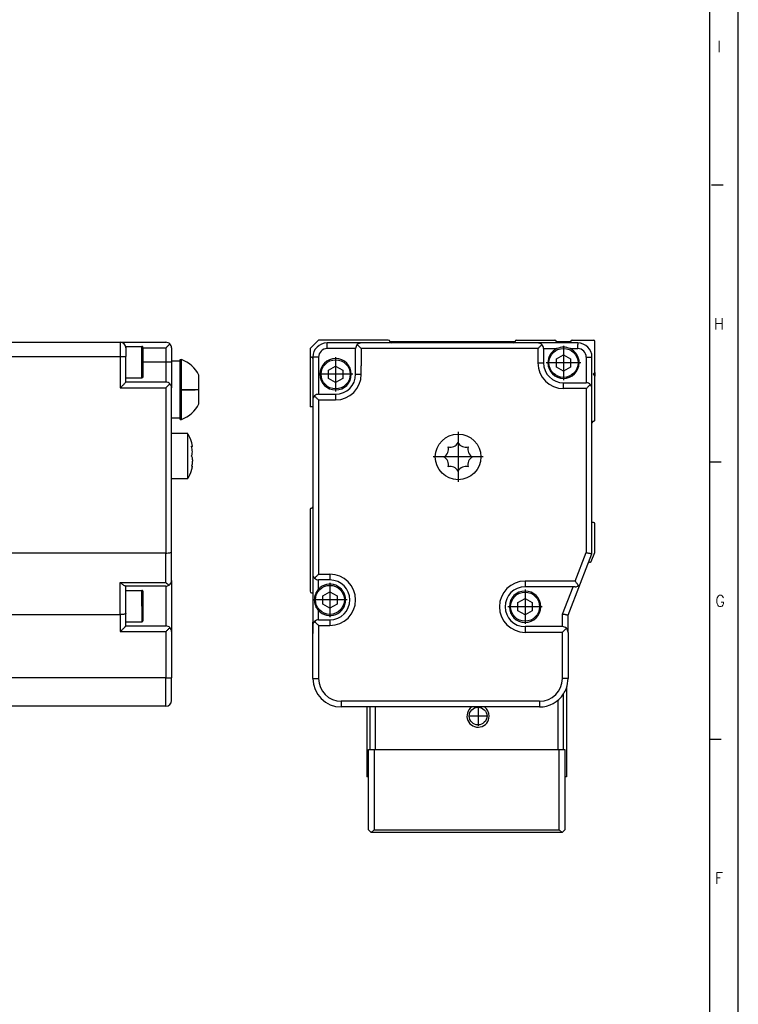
# Model space of a CAD drawing. Header units: inches. Extents: x -235 to 1816, y -109 to 485.
# Tile 16 of 25: x 479 to 605, y 141 to 313. Entities that reach past the tile are written whole.
import ezdxf

# ---------------------------------------------------------------- set-up
doc = ezdxf.new("R2010")
doc.units = ezdxf.units.IN
doc.linetypes.add('DOT_CENTER', pattern=[14, 12, -1, 0, -1])
doc.layers.add('1', color=7, linetype='Continuous')
doc.styles.add('CONVERTER_11', font='txt.shx', dxfattribs={"width": 0.9})

# ---------------------------------------------------------------- blocks, each defined once
blk = doc.blocks.new('L-6_PERFIL__10', base_point=(-104.13, 192.82))
at = {"color": 7, "linetype": 'Continuous'}
for p, q in [((475.33, 256.72), (496.33, 256.72)), ((496.33, 256.72), (496.33, 254.22)), ((496.33, 256.72), (504.33, 256.72)), ((497.33, 255.97), (497.33, 255.72)), ((497.33, 255.97), (500.13, 255.97)), ((475.33, 254.22), (496.33, 254.22)), ((496.33, 254.22), (496.33, 248.72)), ((496.33, 254.22), (497.33, 254.22)), ((497.33, 255.72), (497.33, 254.22)), ((497.33, 250.47), (497.33, 254.22)), ((500.33, 253.22), (500.33, 255.77)), ((500.33, 255.72), (504.33, 255.72)), ((504.33, 255.72), (504.33, 253.22)), ((505.33, 255.72), (505.33, 253.42)), ((500.13, 250.47), (500.13, 253.22)), ((500.33, 250.67), (500.33, 253.22)), ((504.33, 253.22), (500.33, 253.22)), ((504.33, 253.22), (504.33, 249.72)), ((506.83, 253.42), (505.33, 253.42)), ((505.33, 253.42), (505.33, 253.22)), ((505.33, 253.22), (505.33, 248.72)), ((506.83, 253.67), (507.08, 253.67)), ((506.83, 253.42), (506.83, 253.67)), ((506.83, 243.42), (506.83, 253.42)), ((507.08, 248.42), (507.08, 253.67)), ((510.13, 248.42), (510.13, 250.92)), ((497.33, 249.72), (497.33, 250.47)), ((497.33, 250.47), (500.13, 250.47)), ((504.33, 249.72), (497.33, 249.72)), ((496.33, 248.72), (504.33, 248.72)), ((504.33, 248.72), (504.33, 219.72)), ((505.33, 243.42), (505.33, 248.72)), ((507.08, 248.42), (510.13, 248.42)), ((507.08, 243.17), (507.08, 248.38)), ((510.13, 248.4), (510.13, 248.42)), ((510.13, 245.92), (510.13, 248.4)), ((505.33, 240.72), (505.33, 243.42)), ((506.83, 243.42), (505.33, 243.42)), ((506.83, 243.17), (506.83, 243.42)), ((506.83, 243.17), (507.08, 243.17)), ((505.33, 232.72), (505.33, 240.72)), ((508.16, 240.72), (505.33, 240.72)), ((508.16, 232.72), (508.16, 240.72)), ((508.85, 238.42), (508.93, 238.42)), ((508.85, 235.02), (508.93, 235.02)), ((505.33, 219.91), (505.33, 232.72)), ((508.16, 232.72), (505.33, 232.72)), ((504.33, 219.72), (475.33, 219.72)), ((504.33, 214.56), (504.33, 219.72)), ((505.33, 214.92), (505.33, 219.91)), ((496.33, 208.92), (496.33, 214.56)), ((496.33, 214.56), (504.33, 214.56)), ((505.33, 214.92), (505.33, 205.92)), ((497.33, 213.92), (497.26, 213.92)), ((497.33, 213.17), (497.33, 213.92)), ((504.33, 213.92), (497.33, 213.92)), ((497.33, 209.11), (497.33, 213.17)), ((497.33, 213.17), (500.13, 213.17)), ((500.33, 210.42), (500.33, 212.97)), ((504.33, 213.92), (504.33, 206.92)), ((500.33, 207.87), (500.33, 210.42)), ((475.33, 208.92), (496.33, 208.92)), ((496.33, 208.92), (496.33, 205.92)), ((497.33, 207.67), (497.33, 209.11)), ((497.33, 207.67), (500.13, 207.67)), ((497.33, 206.92), (497.33, 207.67)), ((496.33, 205.92), (504.33, 205.92)), ((497.33, 206.92), (504.33, 206.92)), ((504.33, 205.92), (504.33, 197.82)), ((505.33, 205.92), (505.33, 197.82)), ((504.33, 197.82), (453.93, 197.82)), ((504.33, 197.82), (505.33, 197.82)), ((505.33, 193.82), (505.33, 197.82)), ((504.33, 192.82), (453.93, 192.82))]:
    blk.add_line(p, q, dxfattribs=at)
for centre, radius, start, end in [((496.33, 255.72), 1, 0, 90), ((500.13, 255.77), 0.197, 359.0006, 90.9994), ((504.33, 255.72), 1, 45, 90), ((504.33, 255.72), 1, 360, 45), ((505.11, 248.42), 5.61, 26.4789, 69.443), ((500.13, 250.67), 0.2, 270, 0), ((504.33, 248.72), 1, 45, 90), ((504.33, 248.72), 1, 360, 45), ((505.11, 248.42), 5.61, 290.557, 333.5211), ((501.23, 236.72), 8, 18.21, 30), ((501.23, 236.72), 8, 330, 341.79), ((507.68, 218.07), 4.86, 226.3464, 234.9572), ((504.33, 214.92), 1, 304.3747, 360), ((500.13, 212.97), 0.197, 359.0006, 90.9994), ((504.33, 214.92), 1, 270, 304.3747), ((500.13, 207.86), 0.197, 269.0006, 0.9994), ((504.33, 205.92), 1, 45, 90), ((504.33, 205.92), 1, 0, 45), ((504.33, 193.82), 1, 270, 0)]:
    blk.add_arc(centre, radius, start, end, dxfattribs=at)
for points, knots in [([(500.13, 253.22), (500.13, 253.39), (500.13, 253.73), (500.13, 254.23), (500.13, 254.71), (500.13, 255.14), (500.13, 255.49), (500.13, 255.72), (500.13, 255.87), (500.13, 255.94), (500.13, 255.97)], [0, 0, 0, 0, 0.515255, 1.01226, 1.509776, 1.944544, 2.298494, 2.556918, 2.653459, 2.75, 2.75, 2.75, 2.75]), ([(504.33, 255.72), (504.45, 255.84), (504.69, 256.08), (504.92, 256.31), (505.03, 256.43)], [0, 0, 0, 0, 0.523121, 1, 1, 1, 1]), ([(505.33, 253.22), (505.32, 253.22), (505.29, 253.22), (505.24, 253.22), (505.15, 253.22), (505.02, 253.22), (504.87, 253.22), (504.7, 253.22), (504.51, 253.22), (504.39, 253.22), (504.33, 253.22)], [0, 0, 0, 0, 0.035106, 0.070212, 0.164184, 0.292893, 0.450991, 0.631905, 0.812634, 1, 1, 1, 1]), ([(496.33, 248.72), (496.38, 248.77), (496.49, 248.88), (496.66, 249.05), (496.81, 249.21), (496.95, 249.34), (497.08, 249.47), (497.18, 249.57), (497.27, 249.66), (497.31, 249.7), (497.33, 249.72)], [0, 0, 0, 0, 0.236399, 0.468857, 0.693274, 0.905549, 1.023906, 1.262263, 1.338239, 1.414215, 1.414215, 1.414215, 1.414215]), ([(504.33, 248.72), (504.45, 248.84), (504.69, 249.08), (504.92, 249.31), (505.03, 249.43)], [0, 0, 0, 0, 0.523121, 1, 1, 1, 1]), ([(507.08, 248.42), (507.08, 248.42), (507.08, 248.42), (507.08, 248.41), (507.08, 248.41), (507.08, 248.4), (507.08, 248.4), (507.08, 248.39), (507.08, 248.39), (507.08, 248.38), (507.08, 248.38)], [0, 0, 0, 0, 0.00128171, 0.01025368, 0.01153539, 0.02050734, 0.02178904, 0.03076093, 0.03204261, 0.04101437, 0.04101437, 0.04101437, 0.04101437]), ([(507.08, 248.38), (507.67, 248.38), (508.69, 248.39), (509.71, 248.4), (510.13, 248.4)], [0, 0, 0, 0, 1.78584, 3.050087, 3.050087, 3.050087, 3.050087]), ([(508.93, 238.42), (508.95, 238.43), (508.99, 238.45), (508.98, 238.57), (508.97, 238.72), (508.91, 238.95), (508.86, 239.12), (508.83, 239.22)], [0, 0, 0, 0, 0.0481248, 0.1341175, 0.3003402, 0.536682, 0.8379628, 0.8379628, 0.8379628, 0.8379628]), ([(508.93, 238.42), (508.92, 238.42), (508.87, 238.44), (508.85, 238.47), (508.83, 238.49)], [0, 0, 0, 0, 0.0480054, 0.1255624, 0.1255624, 0.1255624, 0.1255624]), ([(508.85, 238.42), (508.84, 238.43), (508.84, 238.45), (508.83, 238.48), (508.83, 238.49)], [0, 0, 0, 0, 0.03467444, 0.06933502, 0.06933502, 0.06933502, 0.06933502]), ([(508.83, 236.72), (508.87, 236.82), (508.97, 237.06), (508.99, 237.48), (508.96, 237.95), (508.89, 238.26), (508.85, 238.42)], [0, 0, 0, 0, 0.341208, 0.774439, 1.240219, 1.735432, 1.735432, 1.735432, 1.735432]), ([(508.83, 236.72), (508.86, 236.65), (508.93, 236.53), (508.96, 236.33), (508.98, 236.15), (508.98, 235.96), (508.98, 235.77), (508.96, 235.56), (508.92, 235.3), (508.87, 235.12), (508.85, 235.02)], [0, 0, 0, 0, 0.225059, 0.416595, 0.59646, 0.7765, 0.965454, 1.179498, 1.413626, 1.738328, 1.738328, 1.738328, 1.738328]), ([(508.85, 235.02), (508.84, 235.01), (508.84, 234.98), (508.83, 234.96), (508.83, 234.95)], [0, 0, 0, 0, 0.03406356, 0.06939318, 0.06939318, 0.06939318, 0.06939318]), ([(508.93, 235.02), (508.92, 235.02), (508.88, 235.01), (508.85, 234.97), (508.83, 234.95)], [0, 0, 0, 0, 0.040054, 0.1292924, 0.1292924, 0.1292924, 0.1292924]), ([(508.83, 234.22), (508.85, 234.28), (508.88, 234.39), (508.92, 234.53), (508.95, 234.65), (508.97, 234.75), (508.98, 234.85), (509, 234.96), (508.95, 235.01), (508.93, 235.02)], [0, 0, 0, 0, 0.2026884, 0.3428272, 0.4437705, 0.5487357, 0.6510544, 0.7756903, 0.8379109, 0.8379109, 0.8379109, 0.8379109]), ([(504.33, 219.72), (504.46, 219.72), (504.7, 219.72), (505, 219.77), (505.23, 219.8), (505.3, 219.88), (505.33, 219.91)], [0, 0, 0, 0, 0.386621, 0.712904, 0.935163, 1.03894, 1.03894, 1.03894, 1.03894]), ([(497.26, 213.92), (497.2, 213.93), (497.06, 213.97), (496.83, 214.13), (496.58, 214.32), (496.41, 214.48), (496.33, 214.56)], [0, 0, 0, 0, 0.177392, 0.455207, 0.796134, 1.140149, 1.140149, 1.140149, 1.140149]), ([(500.13, 210.42), (500.13, 210.59), (500.13, 210.93), (500.13, 211.43), (500.13, 211.91), (500.13, 212.34), (500.13, 212.69), (500.13, 212.92), (500.13, 213.07), (500.13, 213.14), (500.13, 213.17)], [0, 0, 0, 0, 0.515255, 1.01226, 1.509776, 1.944544, 2.298494, 2.556918, 2.653459, 2.75, 2.75, 2.75, 2.75]), ([(500.13, 210.42), (500.13, 210.25), (500.13, 209.91), (500.13, 209.41), (500.13, 208.93), (500.13, 208.5), (500.13, 208.15), (500.13, 207.92), (500.13, 207.76), (500.13, 207.7), (500.13, 207.67)], [0, 0, 0, 0, 0.515255, 1.01226, 1.509776, 1.944544, 2.298494, 2.556918, 2.653459, 2.75, 2.75, 2.75, 2.75]), ([(497.33, 209.11), (497.3, 209.08), (497.23, 209), (497, 208.97), (496.7, 208.92), (496.46, 208.92), (496.33, 208.92)], [0, 0, 0, 0, 0.103743, 0.325918, 0.652242, 1.038942, 1.038942, 1.038942, 1.038942]), ([(496.33, 205.92), (496.38, 205.97), (496.49, 206.08), (496.66, 206.25), (496.81, 206.41), (496.95, 206.54), (497.08, 206.67), (497.18, 206.77), (497.27, 206.86), (497.31, 206.9), (497.33, 206.92)], [0, 0, 0, 0, 0.236399, 0.468857, 0.693274, 0.905549, 1.023906, 1.262263, 1.338239, 1.414215, 1.414215, 1.414215, 1.414215]), ([(504.33, 205.92), (504.45, 206.04), (504.69, 206.28), (504.92, 206.51), (505.03, 206.63)], [0, 0, 0, 0, 0.523121, 1, 1, 1, 1]), ([(504.33, 192.82), (504.33, 192.88), (504.33, 192.99), (504.33, 193.27), (504.33, 193.7), (504.33, 194.33), (504.33, 195.11), (504.33, 195.98), (504.33, 196.89), (504.33, 197.51), (504.33, 197.82)], [0, 0, 0, 0, 0.175529, 0.351058, 0.820919, 1.464466, 2.254953, 3.159526, 4.063172, 5, 5, 5, 5])]:
    blk.add_open_spline(points, degree=3, knots=knots, dxfattribs=at)
blk = doc.blocks.new('L-6__11', base_point=(-104.13, 170.77))
blk.add_blockref('L-6_PERFIL__10', (-104.13, 192.82))
blk = doc.blocks.new('A', base_point=(270.5, 214.12))
blk.add_blockref('L-6__11', (-104.134, 170.772))
blk = doc.blocks.new('L-6_CABEZA_1__22', base_point=(539.63, 171.15))
at = {"color": 7, "linetype": 'Continuous'}
for p, q in [((574.63, 195.98), (574.63, 189.35)), ((573.13, 193.85), (573.13, 185.5)), ((574.13, 185.5), (574.13, 194.98)), ((539.63, 192.7), (539.63, 189.35)), ((540.13, 192.7), (540.13, 185.5)), ((541.13, 185.5), (541.13, 192.7)), ((539.63, 189.35), (539.63, 189.1)), ((539.63, 189.1), (539.63, 180.7)), ((574.63, 189.35), (574.63, 189.1)), ((574.63, 189.1), (574.63, 180.7)), ((539.88, 185), (539.88, 185.25)), ((539.88, 184.75), (539.88, 185)), ((540.13, 185.5), (540.13, 185.25)), ((540.88, 185.25), (540.88, 171.4)), ((573.38, 171.4), (573.38, 185.25)), ((574.13, 185.25), (574.13, 185.5)), ((574.38, 185.25), (574.38, 185)), ((574.38, 185), (574.38, 184.75)), ((539.88, 180.7), (539.88, 184.75)), ((574.38, 184.75), (574.38, 180.7)), ((539.88, 180.45), (539.88, 180.7)), ((539.88, 171.8), (539.88, 180.45)), ((574.38, 180.7), (574.38, 180.45)), ((574.38, 180.45), (574.38, 171.8)), ((539.88, 171.55), (539.88, 171.8)), ((539.88, 171.4), (539.88, 171.55)), ((546.28, 171.15), (546.8, 171.15)), ((546.8, 171.15), (547.98, 171.15)), ((547.98, 171.15), (549.28, 171.15)), ((549.28, 171.15), (552.28, 171.15)), ((552.28, 171.15), (553.98, 171.15)), ((560.28, 171.15), (561.98, 171.15)), ((561.98, 171.15), (563.28, 171.15)), ((563.28, 171.15), (566.28, 171.15)), ((566.28, 171.15), (567.46, 171.15)), ((567.46, 171.15), (567.98, 171.15)), ((574.38, 171.8), (574.38, 171.55)), ((574.38, 171.55), (574.38, 171.4))]:
    blk.add_line(p, q, dxfattribs=at)
blk = doc.blocks.new('L-6_CABEZA__23', base_point=(539.63, 170.65))
at = {"color": 7, "linetype": 'Continuous'}
for p, q in [((574.63, 195.98), (574.63, 189.35)), ((573.13, 193.85), (573.13, 185.5)), ((574.13, 185.5), (574.13, 194.98)), ((539.63, 192.7), (539.63, 189.35)), ((540.13, 192.7), (540.13, 185.5)), ((541.13, 185.5), (541.13, 192.7)), ((539.63, 189.35), (539.63, 189.1)), ((539.63, 189.1), (539.63, 180.7)), ((574.63, 189.35), (574.63, 189.1)), ((574.63, 189.1), (574.63, 180.7)), ((539.88, 185), (539.88, 185.25)), ((539.88, 185.25), (540.13, 185.25)), ((539.88, 184.75), (539.88, 185)), ((540.13, 185.5), (540.13, 185.25)), ((540.13, 185.25), (540.88, 185.25)), ((540.88, 185.25), (540.88, 171.4)), ((540.88, 185.25), (541.13, 185.25)), ((541.13, 185.25), (541.13, 185.5)), ((541.13, 185.25), (573.13, 185.25)), ((573.13, 185.5), (573.13, 185.25)), ((573.13, 185.25), (573.38, 185.25)), ((573.38, 171.4), (573.38, 185.25)), ((573.38, 185.25), (574.13, 185.25)), ((574.13, 185.25), (574.13, 185.5)), ((574.13, 185.25), (574.38, 185.25)), ((574.38, 185.25), (574.38, 185)), ((574.38, 185), (574.38, 184.75)), ((539.88, 180.7), (539.88, 184.75)), ((574.38, 184.75), (574.38, 180.7)), ((539.63, 180.7), (539.63, 180.45)), ((539.88, 180.45), (539.63, 180.45)), ((539.88, 180.45), (539.88, 180.7)), ((539.88, 171.8), (539.88, 180.45)), ((574.38, 180.7), (574.38, 180.45)), ((574.38, 180.45), (574.38, 171.8)), ((574.63, 180.45), (574.38, 180.45)), ((574.63, 180.7), (574.63, 180.45)), ((539.88, 171.55), (539.88, 171.8)), ((539.88, 171.4), (539.88, 171.55)), ((539.88, 171.15), (539.88, 171.4)), ((540.38, 170.65), (539.88, 171.15)), ((540.38, 170.65), (540.88, 171.15)), ((540.88, 171.4), (540.88, 171.15)), ((540.88, 171.15), (546.28, 171.15)), ((546.28, 171.15), (546.8, 171.15)), ((546.8, 171.15), (547.98, 171.15)), ((547.98, 171.15), (549.28, 171.15)), ((549.28, 171.15), (552.28, 171.15)), ((552.28, 171.15), (553.98, 171.15)), ((553.98, 171.15), (560.28, 171.15)), ((560.28, 171.15), (561.98, 171.15)), ((561.98, 171.15), (563.28, 171.15)), ((563.28, 171.15), (566.28, 171.15)), ((566.28, 171.15), (567.46, 171.15)), ((567.46, 171.15), (567.98, 171.15)), ((567.98, 171.15), (573.38, 171.15)), ((573.38, 171.15), (573.38, 171.4)), ((573.38, 171.15), (573.88, 170.65)), ((573.88, 170.65), (574.38, 171.15)), ((574.38, 171.8), (574.38, 171.55)), ((574.38, 171.55), (574.38, 171.4)), ((574.38, 171.4), (574.38, 171.15)), ((573.88, 170.65), (540.38, 170.65))]:
    blk.add_line(p, q, dxfattribs=at)
blk.add_circle((559.13, 191.1), 1.55, dxfattribs=at)
for start, end in [(125.0636, 360), (360, 54.9364)]:
    blk.add_arc((559.13, 191.1), 1.95, start, end, dxfattribs=at)
at = {"layer": '1', "color": 2, "linetype": 'DOT_CENTER'}
for p, q in [((559.13, 192.81), (559.13, 189.4)), ((560.84, 191.1), (557.43, 191.1))]:
    blk.add_line(p, q, dxfattribs=at)
blk = doc.blocks.new('L-6_PERFIL__24', base_point=(529.63, 192.7))
at = {"color": 7, "linetype": 'Continuous'}
for p, q in [((531.13, 257.1), (529.63, 255.6)), ((543.38, 257.1), (531.13, 257.1)), ((538.63, 256.6), (532.63, 256.6)), ((543.88, 256.6), (538.63, 256.6)), ((565.63, 256.8), (543.64, 256.8)), ((565.38, 256.6), (543.88, 256.6)), ((569.63, 256.6), (565.38, 256.6)), ((565.88, 257.1), (572.63, 257.1)), ((576.63, 256.6), (569.63, 256.6)), ((572.88, 256.85), (572.88, 256.8)), ((572.88, 256.8), (572.88, 256.6)), ((575.38, 256.8), (572.88, 256.8)), ((575.38, 256.85), (575.38, 256.8)), ((575.38, 256.8), (575.38, 256.6)), ((575.63, 257.1), (579.38, 257.1)), ((576.63, 256.6), (576.63, 256.35)), ((576.63, 255.6), (576.63, 256.35)), ((579.63, 251.4), (579.63, 256.85)), ((529.63, 255.6), (529.63, 254.35)), ((529.63, 254.35), (529.63, 245.4)), ((530.13, 254.1), (530.13, 253.85)), ((531.13, 254.1), (531.13, 247.6)), ((537.63, 255.6), (532.63, 255.6)), ((537.63, 251.1), (537.63, 255.6)), ((538.63, 255.6), (538.63, 252.6)), ((569.63, 255.6), (538.63, 255.6)), ((569.63, 255.6), (569.63, 253.1)), ((570.63, 255.6), (570.64, 255.56)), ((570.63, 255.6), (572.99, 255.6)), ((570.64, 255.56), (570.63, 253.1)), ((572.88, 253.82), (574.13, 254.54)), ((574.13, 254.54), (575.38, 253.82)), ((575.28, 255.6), (576.63, 255.6)), ((578.13, 254.1), (578.13, 252.1)), ((579.13, 248.6), (579.13, 254.1)), ((530.13, 253.85), (530.13, 252.6)), ((530.13, 252.6), (530.13, 249.6)), ((532.88, 251.82), (534.13, 252.54)), ((534.13, 252.54), (535.38, 251.82)), ((538.63, 251.1), (538.63, 252.6)), ((572.88, 253.7), (572.88, 253.82)), ((572.88, 252.38), (572.88, 253.7)), ((574.13, 251.66), (572.88, 252.38)), ((575.38, 252.38), (574.13, 251.66)), ((575.38, 253.82), (575.38, 252.38)), ((532.88, 250.38), (532.88, 251.82)), ((535.38, 251.82), (535.38, 250.38)), ((537.63, 251.1), (538.53, 251.1)), ((538.53, 251.1), (538.63, 251.1)), ((578.13, 252.1), (578.13, 249.6)), ((579.33, 251.1), (579.63, 251.4)), ((579.33, 251.1), (579.63, 250.8)), ((579.63, 251.4), (579.63, 250.8)), ((579.63, 243.1), (579.63, 250.8)), ((530.13, 249.6), (530.13, 246.6)), ((534.13, 249.66), (532.88, 250.38)), ((535.38, 250.38), (534.13, 249.66)), ((574.13, 248.6), (574.13, 249.6)), ((574.13, 249.6), (578.13, 249.6)), ((531.13, 247.6), (534.13, 247.6)), ((534.13, 247.6), (534.13, 246.6)), ((578.13, 248.6), (574.13, 248.6)), ((578.13, 248.6), (578.13, 244.1)), ((579.13, 242.6), (579.13, 248.6)), ((530.13, 246.6), (530.13, 245.4)), ((531.13, 246.6), (531.13, 216)), ((531.13, 246.6), (534.13, 246.6)), ((530.13, 245.4), (529.63, 245.4)), ((530.13, 245.4), (530.13, 244.6)), ((530.13, 244.6), (530.13, 227.85)), ((578.13, 244.1), (578.13, 219.79)), ((579.13, 225.1), (579.13, 242.6)), ((529.63, 227.35), (529.63, 213)), ((530.13, 227.85), (530.13, 216)), ((579.38, 225.1), (579.13, 225.1)), ((579.13, 219.6), (579.13, 225.1)), ((579.63, 219.9), (579.63, 224.85)), ((576.19, 214.8), (578.13, 219.79)), ((577.13, 214.44), (579.13, 219.6)), ((579.01, 218.26), (579.61, 219.81)), ((530.13, 216), (530.13, 212.75)), ((531.13, 216), (533.13, 216)), ((531.13, 213.38), (531.13, 215)), ((533.13, 215), (531.13, 215)), ((533.13, 216), (533.13, 215)), ((576.19, 214.8), (567.38, 214.8)), ((574.93, 208.8), (577.13, 214.44)), ((529.88, 212.75), (530.13, 212.75)), ((530.13, 212.75), (530.13, 207.6)), ((531.88, 212.22), (533.13, 212.94)), ((533.13, 212.94), (534.38, 212.22)), ((575.81, 213.8), (567.38, 213.8)), ((573.93, 208.99), (575.81, 213.8)), ((576.19, 213.8), (575.81, 213.8)), ((531.88, 210.77), (531.88, 212.22)), ((534.38, 212.22), (534.38, 210.77)), ((566.13, 211.02), (567.38, 211.74)), ((566.13, 209.58), (566.13, 211.02)), ((567.38, 211.74), (568.63, 211.02)), ((568.63, 211.02), (568.63, 209.58)), ((531.13, 208), (531.13, 209.61)), ((533.13, 210.05), (531.88, 210.77)), ((534.38, 210.77), (533.13, 210.05)), ((567.38, 208.86), (566.13, 209.58)), ((568.63, 209.58), (567.38, 208.86)), ((530.1, 205.62), (530.1, 207.6)), ((530.1, 207.6), (530.13, 207.6)), ((530.13, 207.6), (530.13, 207)), ((531.13, 208), (533.13, 208)), ((533.13, 208), (533.13, 207)), ((573.93, 206.8), (573.93, 208.99)), ((574.93, 205.8), (574.93, 208.8)), ((530.13, 207), (530.13, 205.62)), ((531.13, 207), (531.13, 197.7)), ((531.13, 207), (533.13, 207)), ((573.93, 206.8), (567.38, 206.8)), ((573.93, 205.8), (567.38, 205.8)), ((573.93, 197.7), (573.93, 205.8)), ((574.93, 205.8), (574.93, 197.7)), ((530.13, 205.62), (530.1, 205.62)), ((530.13, 205.62), (530.13, 205.6)), ((530.13, 197.7), (530.13, 205.6)), ((569.93, 193.7), (535.13, 193.7)), ((539.63, 192.7), (535.13, 192.7)), ((540.13, 192.7), (539.63, 192.7)), ((569.93, 192.7), (540.13, 192.7))]:
    blk.add_line(p, q, dxfattribs=at)
for centre, radius in [((574.13, 253.1), 2.55), ((534.13, 251.1), 2.55), ((555.63, 236.6), 4), ((533.13, 211.5), 2.55), ((567.38, 210.3), 2.55)]:
    blk.add_circle(centre, radius, dxfattribs=at)
for centre, radius, start, end in [((532.63, 254.1), 2.5, 90.0049, 179.9679), ((538.63, 255.6), 1, 135, 180), ((538.63, 255.6), 1, 90, 135), ((543.38, 256.85), 0.25, 0, 90), ((543.88, 256.85), 0.25, 180, 192.2282), ((543.88, 256.85), 0.25, 192.2282, 270), ((565.38, 256.85), 0.25, 270, 348.1613), ((565.88, 256.85), 0.25, 90, 180), ((565.38, 256.85), 0.25, 348.1613, 360), ((569.63, 255.6), 1, 45, 90), ((569.63, 255.6), 1, 360, 45), ((572.63, 256.85), 0.25, 360, 90), ((574.13, 253.1), 2.75, 65.38, 114.62), ((575.63, 256.85), 0.25, 90, 180), ((576.63, 254.1), 2.5, 360, 90), ((579.38, 256.85), 0.25, 0, 90), ((529.88, 254.35), 0.25, 180, 270), ((529.88, 253.85), 0.25, 0, 90), ((532.63, 254.1), 1.5, 90.0309, 179.9691), ((574.13, 253.1), 2.75, 114.62, 180), ((574.13, 253.1), 2.75, 0, 65.38), ((576.63, 254.1), 1.5, 0, 90), ((534.13, 251.1), 2.75, 0, 180), ((574.13, 253.1), 4.5, 180, 270), ((574.13, 253.1), 3.5, 180, 270), ((574.13, 253.1), 2.75, 180, 0), ((534.13, 251.1), 2.75, 180, 0), ((534.13, 251.1), 4.5, 270, 0), ((534.13, 251.1), 3.5, 270, 0), ((578.13, 248.6), 1, 45, 90), ((578.13, 248.6), 1, 0, 45), ((531.13, 246.6), 1, 135, 180), ((531.13, 246.6), 1, 90, 135), ((579.38, 242.6), 0.25, 90, 180), ((579.38, 243.1), 0.25, 270, 0.0001), ((554.31, 239.8), 1.5, 252.8716, 332.1284), ((556.96, 239.8), 1.5, 207.8716, 287.1284), ((552.43, 237.92), 1.5, 297.8716, 17.1284), ((558.84, 237.92), 1.5, 162.8716, 242.1284), ((552.43, 235.27), 1.5, 342.8716, 62.1284), ((558.84, 235.27), 1.5, 117.8716, 197.1284), ((554.31, 233.4), 1.5, 27.8716, 107.1284), ((556.96, 233.4), 1.5, 72.8716, 152.1284), ((529.88, 227.35), 0.25, 90, 180), ((529.88, 227.85), 0.25, 270, 0), ((579.38, 224.85), 0.25, 0, 90), ((579.38, 219.9), 0.25, 338.6933, 0), ((578.59, 217.88), 0.25, 68.3115, 96.4417), ((578.78, 218.35), 0.25, 248.3115, 338.6933), ((531.13, 216), 1, 180, 225), ((531.13, 216), 1, 225, 270), ((533.13, 211.5), 4.5, 270, 90), ((533.13, 211.5), 3.5, 270, 90), ((567.38, 210.3), 4.5, 90, 270), ((576.19, 214.8), 1, 304.3747, 338.7495), ((529.88, 213), 0.25, 180, 270), ((533.13, 211.5), 2.75, 136.6582, 180), ((533.13, 211.5), 2.75, 0, 136.6582), ((567.38, 210.3), 3.5, 90, 270), ((567.38, 210.3), 2.75, 0, 180), ((576.19, 214.8), 1, 270, 304.3747), ((533.13, 211.5), 2.75, 180, 223.3418), ((533.13, 211.5), 2.75, 223.3418, 0), ((567.38, 210.3), 2.75, 180, 0), ((531.13, 207), 1, 135, 180), ((531.13, 207), 1, 90, 135), ((573.93, 205.8), 1, 45, 90), ((573.93, 205.8), 1, 0, 45), ((535.13, 197.7), 5, 180, 270), ((535.13, 197.7), 4, 180, 270), ((569.93, 197.7), 4, 270, 0), ((569.93, 197.7), 5, 339.9322, 0), ((569.93, 197.7), 5, 327.0649, 339.9322), ((569.93, 197.7), 5, 270, 327.0649)]:
    blk.add_arc(centre, radius, start, end, dxfattribs=at)
for points, knots in [([(532.63, 255.6), (532.63, 255.66), (532.63, 255.78), (532.63, 255.97), (532.63, 256.14), (532.63, 256.3), (532.63, 256.42), (532.63, 256.51), (532.63, 256.56), (532.63, 256.59), (532.63, 256.6)], [0, 0, 0, 0, 0.1873655, 0.3680947, 0.5490094, 0.7071068, 0.8358161, 0.9297883, 0.9648942, 1, 1, 1, 1]), ([(538.63, 255.6), (538.51, 255.72), (538.27, 255.96), (538.04, 256.19), (537.93, 256.31)], [0, 0, 0, 0, 0.523121, 1, 1, 1, 1]), ([(570.34, 256.31), (570.23, 256.19), (569.99, 255.96), (569.76, 255.72), (569.63, 255.6)], [0, 0, 0, 0, 0.476879, 1, 1, 1, 1]), ([(531.13, 254.1), (531.07, 254.1), (530.95, 254.1), (530.77, 254.1), (530.59, 254.1), (530.44, 254.1), (530.31, 254.1), (530.22, 254.1), (530.17, 254.1), (530.14, 254.1), (530.13, 254.1)], [0, 0, 0, 0, 0.187366, 0.368095, 0.549009, 0.707107, 0.835816, 0.929788, 0.965043, 1.001188, 1.001188, 1.001188, 1.001188]), ([(578.13, 254.1), (578.2, 254.1), (578.32, 254.1), (578.5, 254.1), (578.68, 254.1), (578.83, 254.1), (578.96, 254.1), (579.04, 254.1), (579.1, 254.1), (579.12, 254.1), (579.13, 254.1)], [0, 0, 0, 0, 0.1873655, 0.3680947, 0.5490094, 0.7071068, 0.8358161, 0.9297883, 0.9648942, 1, 1, 1, 1]), ([(569.63, 253.1), (569.7, 253.1), (569.82, 253.1), (570, 253.1), (570.18, 253.1), (570.33, 253.1), (570.46, 253.1), (570.54, 253.1), (570.6, 253.1), (570.62, 253.1), (570.63, 253.1)], [0, 0, 0, 0, 0.187366, 0.368095, 0.549009, 0.707107, 0.835816, 0.929788, 0.964894, 1, 1, 1, 1]), ([(578.84, 249.31), (578.73, 249.19), (578.49, 248.96), (578.26, 248.72), (578.13, 248.6)], [0, 0, 0, 0, 0.476879, 1, 1, 1, 1]), ([(530.43, 247.31), (530.54, 247.19), (530.77, 246.96), (531.01, 246.72), (531.13, 246.6)], [0, 0, 0, 0, 0.476879, 1, 1, 1, 1]), ([(578.13, 219.79), (578.2, 219.77), (578.33, 219.75), (578.51, 219.72), (578.68, 219.69), (578.82, 219.66), (578.94, 219.64), (579.02, 219.62), (579.09, 219.61), (579.12, 219.6), (579.13, 219.6)], [0, 0, 0, 0, 0.196972, 0.386249, 0.561235, 0.715332, 0.802831, 0.937119, 0.977285, 1.017452, 1.017452, 1.017452, 1.017452]), ([(531.13, 216), (531.01, 215.87), (530.77, 215.64), (530.54, 215.4), (530.43, 215.29)], [0, 0, 0, 0, 0.523121, 1, 1, 1, 1]), ([(567.38, 214.8), (567.38, 214.74), (567.38, 214.61), (567.38, 214.43), (567.38, 214.26), (567.38, 214.1), (567.38, 213.97), (567.38, 213.89), (567.38, 213.83), (567.38, 213.81), (567.38, 213.8)], [0, 0, 0, 0, 0.187366, 0.368095, 0.549009, 0.707107, 0.835816, 0.929788, 0.964894, 1, 1, 1, 1]), ([(576.76, 213.97), (576.67, 214.1), (576.49, 214.37), (576.3, 214.65), (576.19, 214.8)], [0, 0, 0, 0, 0.4506699, 1, 1, 1, 1]), ([(530.43, 207.7), (530.54, 207.59), (530.77, 207.35), (531.01, 207.12), (531.13, 207)], [0, 0, 0, 0, 0.476879, 1, 1, 1, 1]), ([(574.93, 208.8), (574.92, 208.8), (574.89, 208.81), (574.82, 208.82), (574.74, 208.84), (574.62, 208.86), (574.48, 208.89), (574.31, 208.92), (574.13, 208.95), (574, 208.97), (573.93, 208.99)], [0, 0, 0, 0, 0.040166, 0.080333, 0.214666, 0.30212, 0.456217, 0.631203, 0.82048, 1.017452, 1.017452, 1.017452, 1.017452]), ([(567.38, 206.8), (567.38, 206.79), (567.38, 206.76), (567.38, 206.71), (567.38, 206.62), (567.38, 206.5), (567.38, 206.34), (567.38, 206.17), (567.38, 205.98), (567.38, 205.86), (567.38, 205.8)], [0, 0, 0, 0, 0.035106, 0.070212, 0.164184, 0.292893, 0.450991, 0.631905, 0.812634, 1, 1, 1, 1]), ([(573.93, 205.8), (574.06, 205.92), (574.29, 206.16), (574.53, 206.39), (574.64, 206.51)], [0, 0, 0, 0, 0.523121, 1, 1, 1, 1]), ([(530.13, 197.7), (530.15, 197.7), (530.17, 197.7), (530.22, 197.7), (530.31, 197.7), (530.44, 197.7), (530.59, 197.7), (530.77, 197.7), (530.95, 197.7), (531.07, 197.7), (531.13, 197.7)], [0, 0, 0, 0, 0.035106, 0.070212, 0.164184, 0.292893, 0.450991, 0.631905, 0.812634, 1, 1, 1, 1]), ([(574.93, 197.7), (574.92, 197.7), (574.9, 197.7), (574.84, 197.7), (574.76, 197.7), (574.63, 197.7), (574.48, 197.7), (574.3, 197.7), (574.12, 197.7), (574, 197.7), (573.93, 197.7)], [0, 0, 0, 0, 0.035106, 0.070212, 0.164184, 0.292893, 0.450991, 0.631905, 0.812634, 1, 1, 1, 1]), ([(535.13, 193.7), (535.13, 193.64), (535.13, 193.51), (535.13, 193.33), (535.13, 193.16), (535.13, 193), (535.13, 192.87), (535.13, 192.79), (535.13, 192.73), (535.13, 192.71), (535.13, 192.7)], [0, 0, 0, 0, 0.187366, 0.368095, 0.549009, 0.707107, 0.835816, 0.929788, 0.964894, 1, 1, 1, 1]), ([(569.93, 193.7), (569.93, 193.64), (569.93, 193.51), (569.93, 193.33), (569.93, 193.16), (569.93, 193), (569.93, 192.87), (569.93, 192.79), (569.93, 192.73), (569.93, 192.71), (569.93, 192.7)], [0, 0, 0, 0, 0.187366, 0.368095, 0.549009, 0.707107, 0.835816, 0.929788, 0.964894, 1, 1, 1, 1])]:
    blk.add_open_spline(points, degree=3, knots=knots, dxfattribs=at)
at = {"layer": '1', "color": 2, "linetype": 'DOT_CENTER'}
for p, q in [((574.13, 256.12), (574.13, 250.07)), ((534.13, 254.12), (534.13, 248.07)), ((577.16, 253.1), (571.11, 253.1)), ((537.16, 251.1), (531.11, 251.1)), ((555.63, 241), (555.63, 232.2)), ((560.03, 236.6), (551.23, 236.6)), ((533.13, 214.52), (533.13, 208.47)), ((567.38, 213.32), (567.38, 207.27)), ((536.16, 211.5), (530.11, 211.5)), ((570.41, 210.3), (564.36, 210.3))]:
    blk.add_line(p, q, dxfattribs=at)
blk = doc.blocks.new('L-6__25', base_point=(529.63, 170.65))
for name, p in [('L-6_PERFIL__24', (529.63, 192.7)), ('L-6_CABEZA_1__22', (539.63, 171.15)), ('L-6_CABEZA__23', (539.63, 170.65))]:
    blk.add_blockref(name, p)
blk = doc.blocks.new('C', base_point=(554.63, 214))
blk.add_blockref('L-6__25', (529.63, 170.65))
blk = doc.blocks.new('Marco_a1', base_point=(184.81, 187.78))
at = {"layer": '1', "color": 2, "linetype": 'Continuous'}
for p, q in [((604.81, -109.22), (604.81, 484.78)), ((602.13, 284.31), (600.13, 284.31)), ((601.81, 235.65), (599.81, 235.65)), ((601.81, 186.98), (599.81, 186.98))]:
    blk.add_line(p, q, dxfattribs=at)
at = {"layer": '1', "color": 7, "linetype": 'Continuous'}
blk.add_line((599.81, -104.22), (599.81, 479.78), dxfattribs=at)
at = {"layer": '1', "color": 2, "char_height": 2, "attachment_point": 4, "line_spacing_factor": 1.20048, "style": 'CONVERTER_11'}
for s, insert in [('I', (601.13, 308.65)), ('H', (600.57, 259.98)), ('G', (600.81, 211.31)), ('F', (600.71, 162.65))]:
    blk.add_mtext(s, dxfattribs=dict(at, insert=insert))
blk = doc.blocks.new('Top', base_point=(184.81, 187.78))
blk.add_blockref('Marco_a1', (184.81, 187.78))
blk = doc.blocks.new('_dummy_frame__45', base_point=(-235.19, -174.57))
blk.add_blockref('Top', (184.81, 187.78))
blk = doc.blocks.new('_dummy_frame__46', base_point=(-346.5, -309.51))
at = {"layer": '1'}
blk.add_blockref('_dummy_frame__45', (-235.19, -174.57), dxfattribs=at)

msp = doc.modelspace()

# ---------------------------------------------------------------- block references
for name, p in [('A', (270.5, 214.12)), ('C', (554.63, 214))]:
    msp.add_blockref(name, p)
at = {"layer": '1'}
msp.add_blockref('_dummy_frame__46', (-346.5, -309.51), dxfattribs=at)

doc.saveas('drawing.dxf')
